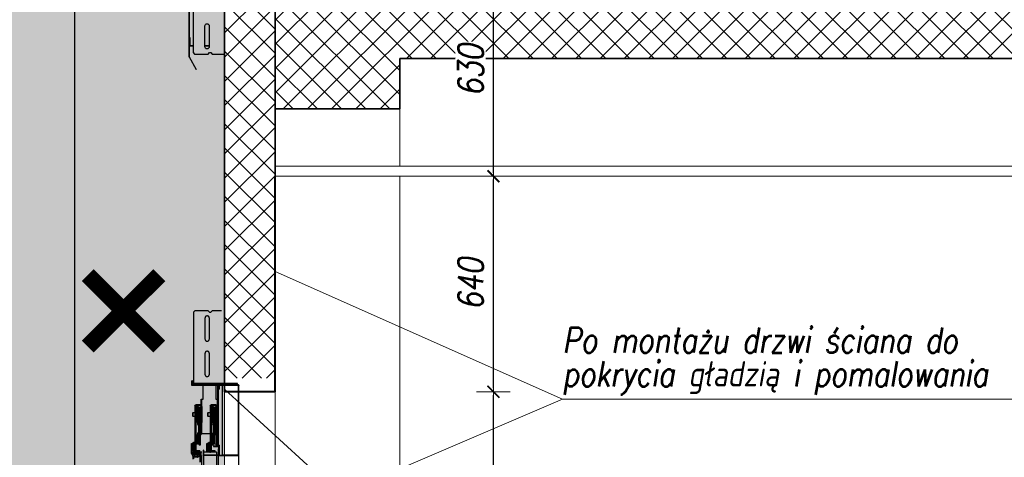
# Model space of a CAD drawing. Header units: millimetres. Extents: x 558 to 31258, y -5755 to 11028.
# Tile 11 of 58: x 29004 to 29296, y 9684 to 9814. Entities that reach past the tile are written whole.
import ezdxf
from ezdxf.enums import TextEntityAlignment as Align

# ---------------------------------------------------------------- set-up
doc = ezdxf.new("R2010")
doc.units = ezdxf.units.MM
doc.layers.add('K_Dzwig', color=10, linetype='Continuous')
for name, color, linetype, lineweight in [('K_Grube', 4, 'Continuous', 35), ('K_Grube_projektowane', 10, 'Continuous', 40), ('K_Kreskowanie', 8, 'Continuous', 5), ('K_Opis_zmienny', 2, 'Continuous', 13), ('K_Widokowe', 6, 'Continuous', 13), ('K_Wyburzenia', 8, 'Continuous', 5), ('K_Wymiarowanie', 84, 'Continuous', 13)]:
    doc.layers.add(name, color=color, linetype=linetype, lineweight=lineweight)
doc.styles.add('Zwykły 50', font='romans.shx', dxfattribs={"width": 0.8, "oblique": 10, "height": 7.5})
doc.dimstyles.new('Skala_50', dxfattribs={"dimtxt": 7.5, "dimasz": 1, "dimexe": 1.25, "dimexo": 0.625, "dimgap": 3, "dimtad": 1, "dimdec": 1, "dimlfac": 10, "dimrnd": 0.5, "dimdsep": 46, "dimtxsty": 'Zwykły 50', "dimblk": 'Wymiar', "dimcen": 2.5, "dimse1": 1, "dimse2": 1, "dimazin": 0, "dimtfac": 1, "dimtdec": 1, "dimtix": 1, "dimtmove": 0, "dimatfit": 3, "dimfxl": 1, "dimtfill": 1, "dimarcsym": 0})

# ---------------------------------------------------------------- blocks, each defined once
blk = doc.blocks.new('hbrt')
at = {"layer": 'K_Dzwig'}
for p, q in [((18820.32, -20096.09), (18823.12, -20096.09)), ((18823.52, -20096.49), (18823.12, -20096.09)), ((18823.92, -20096.49), (18823.52, -20096.49)), ((18824.32, -20096.09), (18823.92, -20096.49)), ((18823.97, -20104.44), (18823.97, -20098.24)), ((18824.32, -20096.09), (18828.32, -20096.09)), ((18825.27, -20098.24), (18825.27, -20104.44)), ((18828.72, -20096.49), (18828.32, -20096.09)), ((18828.72, -20096.49), (18828.72, -20117.67)), ((18823.97, -20114.94), (18823.97, -20108.74)), ((18825.27, -20108.74), (18825.27, -20114.94)), ((18819.44, -20114.14), (18819.44, -20117.67)), ((18815.22, -20138.94), (18815.22, -20118.24)), ((18815.37, -20118.09), (18821.07, -20118.09)), ((18815.37, -20118.24), (18821.07, -20118.24)), ((18815.37, -20138.94), (18815.37, -20118.24)), ((18815.37, -20138.89), (18815.37, -20118.29)), ((18815.37, -20118.29), (18820.17, -20118.29)), ((18815.62, -20118.09), (18815.62, -20117.69)), ((18815.62, -20117.69), (18816.02, -20117.69)), ((18815.65, -20117.67), (18828.72, -20117.67)), ((18816.02, -20117.69), (18816.02, -20118.09)), ((18819.12, -20117.69), (18816.02, -20117.69)), ((18817.89, -20118.29), (18817.89, -20118.14)), ((18819.12, -20118.09), (18819.12, -20117.69)), ((18819.12, -20117.69), (18819.52, -20117.69)), ((18819.52, -20117.69), (18819.92, -20117.69)), ((18819.92, -20117.69), (18820.32, -20117.69)), ((18820.17, -20118.29), (18820.17, -20138.89)), ((18820.32, -20117.69), (18820.32, -20118.09)), ((18823.12, -20117.69), (18820.32, -20117.69)), ((18821.07, -20118.09), (18821.42, -20118.09)), ((18821.07, -20118.24), (18821.07, -20119.39)), ((18821.1, -20118.09), (18821.1, -20118.09)), ((18821.22, -20118.24), (18821.22, -20118.09)), ((18821.22, -20118.24), (18821.22, -20119.39)), ((18821.22, -20136.19), (18821.22, -20118.29)), ((18821.42, -20118.09), (18829.02, -20118.09)), ((18821.42, -20118.29), (18829.02, -20118.29)), ((18821.42, -20136.19), (18821.42, -20118.29)), ((18822.02, -20118.29), (18822.02, -20122.29)), ((18823.12, -20118.09), (18823.12, -20117.69)), ((18823.12, -20117.69), (18823.52, -20117.69)), ((18823.52, -20117.69), (18823.92, -20117.69)), ((18823.92, -20117.69), (18824.32, -20117.69)), ((18824.32, -20117.69), (18824.32, -20118.09)), ((18828.32, -20117.69), (18824.32, -20117.69)), ((18825.82, -20122.29), (18825.82, -20118.29)), ((18828.32, -20118.09), (18828.32, -20117.69)), ((18828.32, -20117.69), (18828.72, -20117.69)), ((18828.72, -20117.69), (18828.72, -20118.09)), ((18829.02, -20116.89), (18829.22, -20116.89)), ((18829.02, -20118.09), (18829.02, -20116.89)), ((18829.22, -20118.09), (18829.22, -20116.89)), ((18821.22, -20119.39), (18821.07, -20119.39)), ((18821.62, -20122.29), (18821.42, -20122.29)), ((18821.42, -20122.59), (18821.62, -20122.59)), ((18821.62, -20122.29), (18821.62, -20122.59)), ((18821.67, -20122.29), (18821.62, -20122.29)), ((18821.62, -20122.59), (18821.62, -20132.29)), ((18821.67, -20122.29), (18821.67, -20132.59)), ((18822.02, -20122.29), (18821.67, -20122.29)), ((18821.76, -20124.49), (18821.71, -20124.54)), ((18821.71, -20124.54), (18821.71, -20129.24)), ((18821.91, -20124.49), (18821.76, -20124.49)), ((18821.76, -20129.29), (18821.76, -20124.49)), ((18822.15, -20124.73), (18821.91, -20124.49)), ((18821.91, -20129.29), (18821.91, -20124.49)), ((18821.94, -20124.29), (18821.94, -20123.99)), ((18821.94, -20123.99), (18822.94, -20123.99)), ((18821.94, -20124.29), (18822.94, -20124.29)), ((18822.15, -20129.05), (18822.15, -20124.73)), ((18822.92, -20124.49), (18822.68, -20124.73)), ((18822.68, -20124.73), (18822.68, -20129.05)), ((18823.06, -20124.49), (18822.92, -20124.49)), ((18822.92, -20129.29), (18822.92, -20124.49)), ((18822.94, -20123.99), (18822.94, -20124.29)), ((18822.94, -20123.99), (18823.44, -20123.99)), ((18822.94, -20124.29), (18823.44, -20124.29)), ((18823.11, -20124.54), (18823.06, -20124.49)), ((18823.06, -20129.29), (18823.06, -20124.49)), ((18823.11, -20126.89), (18823.11, -20124.54)), ((18823.44, -20125.17), (18823.11, -20125.5)), ((18823.44, -20124.29), (18823.44, -20136.74)), ((18823.74, -20124.29), (18823.74, -20136.74)), ((18826.17, -20122.29), (18825.82, -20122.29)), ((18826.17, -20132.59), (18826.17, -20122.29)), ((18826.17, -20122.29), (18826.22, -20122.29)), ((18826.26, -20124.49), (18826.21, -20124.54)), ((18826.21, -20124.54), (18826.21, -20129.24)), ((18826.42, -20122.29), (18826.22, -20122.29)), ((18826.22, -20122.59), (18826.22, -20122.29)), ((18826.22, -20124.53), (18826.22, -20122.59)), ((18826.22, -20122.59), (18826.42, -20122.59)), ((18826.41, -20124.49), (18826.26, -20124.49)), ((18826.26, -20124.49), (18826.26, -20129.29)), ((18826.65, -20124.73), (18826.41, -20124.49)), ((18826.41, -20124.49), (18826.41, -20129.29)), ((18826.42, -20122.59), (18826.42, -20122.29)), ((18826.42, -20124.51), (18826.42, -20122.59)), ((18826.44, -20124.29), (18826.44, -20123.99)), ((18826.44, -20123.99), (18827.94, -20123.99)), ((18826.44, -20124.29), (18827.94, -20124.29)), ((18826.65, -20129.05), (18826.65, -20124.73)), ((18827.42, -20124.49), (18827.18, -20124.73)), ((18827.18, -20124.73), (18827.18, -20129.05)), ((18827.56, -20124.49), (18827.42, -20124.49)), ((18827.42, -20124.49), (18827.42, -20129.29)), ((18827.61, -20124.54), (18827.56, -20124.49)), ((18827.56, -20124.49), (18827.56, -20129.29)), ((18827.61, -20124.54), (18827.61, -20126.89)), ((18827.94, -20125.17), (18827.61, -20125.5)), ((18827.94, -20124.29), (18827.94, -20137.54)), ((18828.24, -20124.29), (18828.24, -20137.54)), ((18823.11, -20129.24), (18823.11, -20126.89)), ((18824.29, -20126.29), (18823.74, -20126.29)), ((18823.74, -20127.49), (18824.29, -20127.49)), ((18824.39, -20126.39), (18824.29, -20126.29)), ((18824.29, -20127.49), (18824.29, -20126.29)), ((18824.29, -20127.49), (18824.39, -20127.39)), ((18824.39, -20126.89), (18824.39, -20126.39)), ((18824.39, -20127.39), (18824.39, -20126.89)), ((18827.61, -20126.89), (18827.61, -20129.24)), ((18828.79, -20126.29), (18828.24, -20126.29)), ((18828.24, -20127.49), (18828.79, -20127.49)), ((18828.89, -20126.39), (18828.79, -20126.29)), ((18828.79, -20127.49), (18828.79, -20126.29)), ((18828.79, -20127.49), (18828.89, -20127.39)), ((18828.89, -20126.89), (18828.89, -20126.39)), ((18828.89, -20127.39), (18828.89, -20126.89)), ((18821.71, -20129.24), (18821.76, -20129.29)), ((18821.76, -20129.29), (18821.91, -20129.29)), ((18821.91, -20129.29), (18822.15, -20129.05)), ((18821.92, -20132.59), (18821.92, -20129.59)), ((18821.92, -20129.91), (18822.72, -20130.71)), ((18821.92, -20130.36), (18822.72, -20131.16)), ((18821.92, -20130.81), (18822.72, -20131.61)), ((18821.94, -20129.47), (18822.72, -20130.26)), ((18822.11, -20129.2), (18822.81, -20129.9)), ((18822.45, -20129.09), (18822.92, -20129.56)), ((18822.68, -20129.05), (18822.92, -20129.29)), ((18822.72, -20132.19), (18822.72, -20129.99)), ((18822.92, -20129.29), (18823.06, -20129.29)), ((18823.06, -20129.29), (18823.11, -20129.24)), ((18823.11, -20128.28), (18823.44, -20128.61)), ((18826.21, -20129.24), (18826.26, -20129.29)), ((18826.22, -20132.29), (18826.22, -20129.25)), ((18826.26, -20129.29), (18826.41, -20129.29)), ((18826.41, -20129.29), (18826.65, -20129.05)), ((18826.42, -20129.59), (18826.42, -20129.28)), ((18826.42, -20132.59), (18826.42, -20129.59)), ((18826.42, -20129.91), (18827.22, -20130.71)), ((18826.42, -20130.36), (18827.22, -20131.16)), ((18826.42, -20130.81), (18827.22, -20131.61)), ((18826.44, -20129.48), (18827.22, -20130.26)), ((18826.61, -20129.2), (18827.31, -20129.9)), ((18826.95, -20129.09), (18827.42, -20129.56)), ((18827.18, -20129.05), (18827.42, -20129.29)), ((18827.22, -20129.99), (18827.22, -20132.19)), ((18827.42, -20129.29), (18827.56, -20129.29)), ((18827.56, -20129.29), (18827.61, -20129.24)), ((18827.61, -20128.28), (18827.94, -20128.61)), ((18821.42, -20132.29), (18821.62, -20132.29)), ((18821.62, -20132.59), (18821.42, -20132.59)), ((18821.62, -20132.29), (18821.62, -20132.59)), ((18821.67, -20132.59), (18821.62, -20132.59)), ((18821.67, -20132.64), (18821.64, -20132.67)), ((18821.64, -20132.67), (18821.64, -20135.91)), ((18821.67, -20132.59), (18821.92, -20132.59)), ((18821.8, -20132.64), (18821.67, -20132.64)), ((18821.67, -20132.64), (18821.67, -20133.92)), ((18821.67, -20133.92), (18821.67, -20135.94)), ((18821.8, -20135.94), (18821.8, -20132.64)), ((18821.92, -20131.26), (18822.72, -20132.06)), ((18821.92, -20131.71), (18822.91, -20132.69)), ((18821.92, -20132.15), (18822.74, -20132.97)), ((18821.92, -20132.6), (18822.41, -20133.09)), ((18822.32, -20133.08), (18822.32, -20134)), ((18822.52, -20134), (18822.52, -20133.08)), ((18822.92, -20132.59), (18823.44, -20132.59)), ((18823.11, -20132.64), (18822.98, -20132.64)), ((18822.98, -20132.64), (18822.98, -20133.92)), ((18822.98, -20133.92), (18822.98, -20135.94)), ((18823.14, -20132.67), (18823.11, -20132.64)), ((18823.11, -20133.92), (18823.11, -20132.64)), ((18823.11, -20135.94), (18823.11, -20133.92)), ((18823.14, -20134.29), (18823.14, -20132.67)), ((18823.74, -20132.59), (18826.17, -20132.59)), ((18826.17, -20132.59), (18826.22, -20132.59)), ((18826.22, -20132.29), (18826.42, -20132.29)), ((18826.22, -20132.59), (18826.22, -20132.29)), ((18826.42, -20132.59), (18826.22, -20132.59)), ((18826.42, -20131.26), (18827.22, -20132.06)), ((18826.42, -20131.71), (18827.41, -20132.7)), ((18826.42, -20132.16), (18827.24, -20132.98)), ((18826.42, -20132.6), (18826.91, -20133.09)), ((18826.7, -20133.04), (18826.7, -20135.91)), ((18826.73, -20133.05), (18826.73, -20133.92)), ((18826.73, -20133.92), (18826.73, -20135.94)), ((18826.86, -20135.94), (18826.86, -20133.09)), ((18827.29, -20132.98), (18827.24, -20132.97)), ((18827.37, -20132.99), (18827.29, -20132.98)), ((18827.57, -20132.99), (18827.37, -20132.99)), ((18827.37, -20132.99), (18827.37, -20134)), ((18827.57, -20134), (18827.57, -20132.99)), ((18821.07, -20135.99), (18821.22, -20135.99)), ((18821.07, -20135.99), (18821.07, -20138.94)), ((18821.22, -20135.99), (18821.22, -20138.94)), ((18822.72, -20136.19), (18821.42, -20136.19)), ((18822.72, -20136.39), (18821.42, -20136.39)), ((18821.64, -20135.91), (18821.67, -20135.94)), ((18821.67, -20135.94), (18821.8, -20135.94)), ((18822.32, -20134), (18822.32, -20135.59)), ((18822.32, -20135.59), (18822.52, -20135.59)), ((18822.52, -20135.59), (18822.52, -20134)), ((18822.72, -20136.19), (18822.72, -20136.39)), ((18822.98, -20135.94), (18823.11, -20135.94)), ((18823.11, -20135.94), (18823.14, -20135.91)), ((18823.14, -20135.91), (18823.14, -20134.29)), ((18823.74, -20136.74), (18823.44, -20136.74)), ((18823.44, -20136.74), (18823.44, -20137.54)), ((18823.74, -20135.19), (18824.14, -20135.19)), ((18823.79, -20135.44), (18823.74, -20135.44)), ((18823.74, -20135.94), (18823.99, -20135.94)), ((18823.74, -20136.74), (18823.74, -20137.54)), ((18824.19, -20135.44), (18823.79, -20135.44)), ((18823.99, -20135.94), (18823.99, -20135.48)), ((18823.99, -20137.69), (18823.99, -20135.94)), ((18824.19, -20136.87), (18823.99, -20136.87)), ((18824.19, -20135.44), (18824.19, -20136.87)), ((18824.41, -20135.44), (18824.19, -20135.44)), ((18824.19, -20136.87), (18824.19, -20137.43)), ((18824.19, -20136.87), (18824.41, -20136.87)), ((18824.41, -20136.87), (18824.41, -20135.44)), ((18824.76, -20135.44), (18824.41, -20135.44)), ((18824.41, -20137.43), (18824.41, -20136.87)), ((18824.41, -20136.87), (18824.76, -20136.87)), ((18824.76, -20136.87), (18824.76, -20135.44)), ((18826.7, -20135.91), (18826.73, -20135.94)), ((18826.73, -20135.94), (18826.86, -20135.94)), ((18827.37, -20134), (18827.37, -20135.59)), ((18827.37, -20135.59), (18827.57, -20135.59)), ((18827.57, -20135.59), (18827.57, -20134)), ((18828.24, -20135.19), (18828.64, -20135.19)), ((18828.29, -20135.44), (18828.24, -20135.44)), ((18828.24, -20135.94), (18828.49, -20135.94)), ((18828.69, -20135.44), (18828.29, -20135.44)), ((18828.49, -20135.94), (18828.49, -20135.48)), ((18828.49, -20137.69), (18828.49, -20135.94)), ((18828.69, -20136.87), (18828.49, -20136.87)), ((18828.69, -20135.44), (18828.69, -20136.87)), ((18828.91, -20135.44), (18828.69, -20135.44)), ((18828.69, -20136.87), (18828.69, -20137.43)), ((18828.69, -20136.87), (18828.91, -20136.87)), ((18828.91, -20136.87), (18828.91, -20135.44)), ((18829.26, -20135.44), (18828.91, -20135.44)), ((18828.91, -20137.43), (18828.91, -20136.87)), ((18828.91, -20136.87), (18829.26, -20136.87)), ((18829.26, -20136.87), (18829.26, -20135.44)), ((18815.22, -20346.89), (18815.22, -20138.94)), ((18821.07, -20139.09), (18815.22, -20139.09)), ((18820.17, -20138.89), (18815.37, -20138.89)), ((18821.07, -20138.94), (18815.37, -20138.94)), ((18821.22, -20137.09), (18821.34, -20137.09)), ((18821.22, -20137.09), (18821.22, -20138.97)), ((18821.22, -20343.59), (18821.22, -20138.97)), ((18821.34, -20137.09), (18821.34, -20138.97)), ((18821.34, -20138.97), (18825.6, -20138.97)), ((18821.34, -20139.09), (18825.6, -20139.09)), ((18821.75, -20138.97), (18821.75, -20138.09)), ((18821.87, -20138.09), (18821.75, -20138.09)), ((18821.75, -20343.09), (18821.75, -20139.09)), ((18821.87, -20138.09), (18825.53, -20138.09)), ((18822.34, -20137.54), (18822.34, -20137.84)), ((18823.44, -20137.54), (18822.34, -20137.54)), ((18822.5, -20137.84), (18822.34, -20137.84)), ((18822.36, -20137.94), (18822.36, -20138.09)), ((18822.92, -20137.84), (18822.5, -20137.84)), ((18823.44, -20137.84), (18822.92, -20137.84)), ((18823.44, -20137.54), (18823.74, -20137.54)), ((18823.44, -20137.54), (18823.44, -20137.84)), ((18823.54, -20137.84), (18823.44, -20137.84)), ((18823.54, -20138.09), (18823.54, -20137.84)), ((18823.54, -20137.84), (18823.64, -20137.84)), ((18823.74, -20137.74), (18823.74, -20137.54)), ((18823.74, -20137.74), (18823.74, -20137.76)), ((18823.74, -20137.74), (18823.74, -20137.76)), ((18823.98, -20138), (18824.16, -20138.09)), ((18823.99, -20137.93), (18823.99, -20137.69)), ((18824, -20137.92), (18823.99, -20137.93)), ((18824.01, -20137.9), (18824, -20137.92)), ((18824.03, -20137.89), (18824.01, -20137.9)), ((18824.05, -20137.88), (18824.03, -20137.89)), ((18824.08, -20137.87), (18824.05, -20137.88)), ((18824.11, -20137.87), (18824.08, -20137.87)), ((18824.15, -20137.86), (18824.11, -20137.87)), ((18824.19, -20137.86), (18824.15, -20137.86)), ((18824.19, -20137.43), (18824.41, -20137.43)), ((18824.19, -20137.43), (18824.19, -20137.6)), ((18824.19, -20137.6), (18824.41, -20137.6)), ((18824.19, -20137.6), (18824.19, -20137.86)), ((18824.41, -20137.6), (18824.41, -20137.43)), ((18824.41, -20137.6), (18824.41, -20138.09)), ((18824.76, -20137.3), (18824.76, -20137.19)), ((18824.76, -20137.3), (18824.76, -20137.37)), ((18824.76, -20137.32), (18824.76, -20137.31)), ((18825.6, -20138.09), (18825.53, -20138.09)), ((18825.6, -20137.49), (18825.72, -20137.49)), ((18825.6, -20138.97), (18825.6, -20137.49)), ((18825.65, -20343.09), (18825.65, -20139.08)), ((18825.72, -20138.97), (18825.72, -20137.49)), ((18826.25, -20138.09), (18826.37, -20138.09)), ((18826.25, -20343.09), (18826.25, -20139.09)), ((18826.37, -20141.07), (18826.37, -20138.09)), ((18826.37, -20138.09), (18826.67, -20138.09)), ((18826.67, -20141.07), (18826.67, -20138.09)), ((18826.67, -20138.09), (18826.86, -20138.09)), ((18827.94, -20137.54), (18826.84, -20137.54)), ((18826.84, -20137.84), (18826.84, -20137.54)), ((18827.94, -20137.84), (18826.84, -20137.84)), ((18826.86, -20137.94), (18826.86, -20138.1)), ((18826.86, -20138.1), (18826.87, -20138.09)), ((18826.86, -20138.29), (18826.86, -20138.1)), ((18828.34, -20138.29), (18826.86, -20138.29)), ((18826.86, -20138.41), (18826.86, -20138.29)), ((18828.91, -20138.41), (18826.86, -20138.41)), ((18826.86, -20138.86), (18826.86, -20138.41)), ((18826.86, -20138.86), (18827.52, -20138.86)), ((18826.87, -20138.09), (18828.04, -20138.09)), ((18827.11, -20138.86), (18826.99, -20138.93)), ((18826.99, -20139.29), (18826.99, -20138.93)), ((18826.99, -20139.29), (18827.11, -20139.36)), ((18827.22, -20139.36), (18827.11, -20139.36)), ((18827.91, -20139.36), (18827.22, -20139.36)), ((18827.48, -20139.36), (18827.41, -20139.41)), ((18827.41, -20139.41), (18827.41, -20139.44)), ((18827.41, -20139.41), (18828.41, -20139.41)), ((18827.41, -20139.44), (18827.49, -20139.5)), ((18827.41, -20139.44), (18828.41, -20139.44)), ((18827.49, -20139.5), (18827.41, -20139.56)), ((18827.41, -20139.56), (18827.41, -20139.59)), ((18827.41, -20139.56), (18828.41, -20139.56)), ((18827.41, -20139.59), (18827.49, -20139.65)), ((18827.41, -20139.59), (18828.41, -20139.59)), ((18827.45, -20139.29), (18827.45, -20138.93)), ((18827.49, -20139.5), (18828.33, -20139.5)), ((18827.91, -20138.86), (18827.52, -20138.86)), ((18828.3, -20138.86), (18827.91, -20138.86)), ((18828.6, -20139.36), (18827.91, -20139.36)), ((18828.04, -20138.09), (18828.04, -20137.84)), ((18828.04, -20137.84), (18828.14, -20137.84)), ((18828.04, -20138.09), (18828.09, -20138.09)), ((18828.09, -20138.09), (18828.34, -20138.09)), ((18828.24, -20137.74), (18828.24, -20137.54)), ((18828.24, -20137.74), (18828.24, -20137.76)), ((18828.3, -20138.86), (18828.81, -20138.86)), ((18828.33, -20139.5), (18828.41, -20139.44)), ((18828.41, -20139.56), (18828.33, -20139.5)), ((18828.33, -20139.65), (18828.41, -20139.59)), ((18828.34, -20138.29), (18828.34, -20138.09)), ((18828.41, -20139.41), (18828.34, -20139.36)), ((18828.37, -20138.93), (18828.37, -20139.29)), ((18828.41, -20139.44), (18828.41, -20139.41)), ((18828.41, -20139.59), (18828.41, -20139.56)), ((18828.48, -20138), (18828.66, -20138.09)), ((18828.49, -20137.93), (18828.49, -20137.69)), ((18828.5, -20137.92), (18828.49, -20137.93)), ((18828.51, -20137.9), (18828.5, -20137.92)), ((18828.53, -20137.89), (18828.51, -20137.9)), ((18828.55, -20137.88), (18828.53, -20137.89)), ((18828.58, -20137.87), (18828.55, -20137.88)), ((18828.61, -20137.87), (18828.58, -20137.87)), ((18828.71, -20139.36), (18828.6, -20139.36)), ((18828.65, -20137.86), (18828.61, -20137.87)), ((18828.63, -20139.36), (18828.63, -20140.06)), ((18828.69, -20137.86), (18828.65, -20137.86)), ((18828.91, -20138.09), (18828.66, -20138.09)), ((18828.69, -20137.43), (18828.91, -20137.43)), ((18828.69, -20137.43), (18828.69, -20137.6)), ((18828.69, -20137.6), (18828.91, -20137.6)), ((18828.69, -20137.6), (18828.69, -20137.86)), ((18828.84, -20138.93), (18828.71, -20138.86)), ((18828.71, -20139.36), (18828.84, -20139.29)), ((18828.75, -20138.88), (18828.75, -20138.86)), ((18828.75, -20140.14), (18828.75, -20139.34)), ((18828.84, -20139.29), (18828.84, -20138.93)), ((18828.91, -20137.6), (18828.91, -20137.43)), ((18828.91, -20137.6), (18828.91, -20138.09)), ((18828.91, -20138.09), (18829.26, -20138.09)), ((18828.91, -20138.09), (18828.91, -20138.41)), ((18828.91, -20138.41), (18829.26, -20138.41)), ((18829.26, -20137.3), (18829.26, -20137.19)), ((18829.26, -20137.3), (18829.26, -20137.37)), ((18829.26, -20137.32), (18829.26, -20137.31)), ((18829.26, -20138.41), (18829.26, -20138.09)), ((18829.82, -20370.69), (18829.82, -20344.19)), ((18829.92, -20370.69), (18829.92, -20344.19)), ((18828.75, -20348.22), (18828.75, -20369.39)), ((18824, -20361.44), (18824, -20367.64)), ((18825.3, -20367.64), (18825.3, -20361.44)), ((18824, -20367.34), (18825.3, -20367.34)), ((18824, -20367.49), (18825.3, -20367.49)), ((18828.75, -20367.34), (18829.67, -20367.34)), ((18828.75, -20367.49), (18829.67, -20367.49)), ((18829.67, -20364.99), (18829.82, -20364.99)), ((18829.67, -20367.34), (18829.67, -20364.99)), ((18823.15, -20369.79), (18819.44, -20369.79)), ((18823.55, -20369.39), (18823.15, -20369.79)), ((18823.95, -20369.39), (18823.55, -20369.39)), ((18824.35, -20369.79), (18823.95, -20369.39)), ((18828.35, -20369.79), (18824.35, -20369.79)), ((18828.75, -20369.39), (18828.35, -20369.79)), ((18827.74, -20374.45), (18829.82, -20370.69)), ((18827.82, -20374.5), (18829.91, -20370.74)), ((18827.74, -20374.45), (18827.82, -20374.5))]:
    blk.add_line(p, q, dxfattribs=at)
for centre, radius, start, end in [((18815.37, -20118.24), 0.15, 90, 180), ((18821.07, -20118.24), 0.15, 0, 90), ((18821.07, -20118.24), 0.0001, 0, 90), ((18821.42, -20118.29), 0.2, 90, 180), ((18829.02, -20118.09), 0.2, 270, 0), ((18822.41, -20124.47), 0.375, 225, 315), ((18823.44, -20124.29), 0.3, 0, 90), ((18826.91, -20124.47), 0.375, 225, 315), ((18827.94, -20124.29), 0.3, 0, 90), ((18822.42, -20129.59), 0.5, 306.8699, 180), ((18822.41, -20129.32), 0.375, 45, 135), ((18826.92, -20129.59), 0.5, 306.8699, 180), ((18826.91, -20129.32), 0.375, 45, 135), ((18822.32, -20132.44), 0.55, 201.3237, 241.131), ((18822.42, -20132.59), 0.5, 180, 53.1301), ((18822.47, -20132.44), 0.55, 313.348, 338.9167), ((18826.92, -20132.59), 0.5, 180, 53.1301), ((18827.53, -20132.44), 0.55, 275.0695, 319.1465), ((18821.42, -20136.19), 0.2, 180, 270), ((18822.32, -20136.14), 0.55, 90, 158.6763), ((18822.47, -20136.14), 0.55, 21.0833, 84.9305), ((18824.14, -20135.49), 0.3, 9.5941, 90), ((18827.37, -20136.14), 0.55, 90, 158.6763), ((18827.53, -20136.14), 0.55, 40.8535, 84.9305), ((18828.64, -20135.49), 0.3, 9.5941, 90), ((18821.07, -20138.94), 0.0001, 270, 360), ((18821.07, -20138.94), 0.15, 270, 0), ((18821.34, -20138.97), 0.12, 180, 270), ((18823.64, -20137.74), 0.1, 270, 0), ((18824.17, -20137.61), 0.179, 81.9505, 168.5782), ((18824.17, -20137.77), 0.179, 81.9505, 168.5782), ((18824.46, -20137.13), 0.312, 261.9505, 348.5782), ((18824.45, -20137.27), 0.325, 263.166, 342.6927), ((18824.71, -20137.36), 0.0473, 351.3075, 16.8396), ((18825.6, -20138.97), 0.12, 270, 0), ((18827.94, -20137.54), 0.3, 270, 0), ((18828.14, -20137.74), 0.1, 270, 0), ((18828.67, -20137.61), 0.179, 81.9505, 168.5782), ((18828.67, -20137.77), 0.179, 81.9505, 168.5782), ((18828.96, -20137.13), 0.312, 261.9505, 348.5782), ((18828.95, -20137.27), 0.325, 263.166, 342.6927), ((18829.21, -20137.36), 0.0473, 351.3075, 16.8396), ((18824.65, -20361.44), 0.65, 0, 180), ((18824.65, -20367.64), 0.65, 180, 0), ((18829.67, -20367.34), 0.15, 270, 0), ((18829.82, -20370.69), 0.1, 331, 0)]:
    blk.add_arc(centre, radius, start, end, dxfattribs=at)
for points in [[(18823.97, -20098.24), (18823.98, -20098.16), (18824, -20097.99), (18824.15, -20097.77), (18824.37, -20097.62), (18824.62, -20097.57), (18824.88, -20097.62), (18825.09, -20097.77), (18825.24, -20097.99), (18825.26, -20098.16), (18825.27, -20098.24)], [(18825.27, -20104.44), (18825.26, -20104.53), (18825.24, -20104.7), (18825.09, -20104.91), (18824.88, -20105.06), (18824.62, -20105.11), (18824.37, -20105.06), (18824.15, -20104.91), (18824, -20104.7), (18823.98, -20104.53), (18823.97, -20104.44)], [(18823.97, -20108.74), (18823.98, -20108.66), (18824, -20108.49), (18824.15, -20108.27), (18824.37, -20108.12), (18824.62, -20108.07), (18824.88, -20108.12), (18825.09, -20108.27), (18825.24, -20108.49), (18825.26, -20108.66), (18825.27, -20108.74)], [(18825.27, -20114.94), (18825.26, -20115.03), (18825.24, -20115.2), (18825.09, -20115.41), (18824.88, -20115.56), (18824.62, -20115.61), (18824.37, -20115.56), (18824.15, -20115.41), (18824, -20115.2), (18823.98, -20115.03), (18823.97, -20114.94)], [(18828.72, -20117.69), (18828.72, -20117.69), (18828.72, -20117.69), (18828.72, -20117.68), (18828.72, -20117.68), (18828.72, -20117.67), (18828.72, -20117.67)], [(18824.76, -20137.19), (18824.76, -20137.14), (18824.76, -20137.05), (18824.76, -20136.93), (18824.76, -20136.87)], [(18829.26, -20137.19), (18829.26, -20137.14), (18829.26, -20137.05), (18829.26, -20136.93), (18829.26, -20136.87)], [(18824.76, -20138.09), (18824.76, -20138.01), (18824.76, -20137.84), (18824.76, -20137.68), (18824.76, -20137.6)], [(18829.26, -20138.09), (18829.26, -20138.01), (18829.26, -20137.84), (18829.26, -20137.68), (18829.26, -20137.6)]]:
    blk.add_open_spline(points, degree=3, dxfattribs=at)
for points, knots in [([(18823.74, -20135.48), (18823.74, -20135.47), (18823.75, -20135.44), (18823.78, -20135.44), (18823.79, -20135.44)], [0, 0, 0, 0, 0.553928, 1, 1, 1, 1]), ([(18823.99, -20135.48), (18823.99, -20135.47), (18824, -20135.46), (18824.03, -20135.45), (18824.08, -20135.44), (18824.13, -20135.44), (18824.17, -20135.44), (18824.19, -20135.44)], [0, 0, 0, 0, 0.209759, 0.419971, 0.621939, 0.826697, 1, 1, 1, 1]), ([(18828.24, -20135.48), (18828.24, -20135.47), (18828.25, -20135.44), (18828.28, -20135.44), (18828.29, -20135.44)], [0, 0, 0, 0, 0.553928, 1, 1, 1, 1]), ([(18828.49, -20135.48), (18828.49, -20135.47), (18828.5, -20135.46), (18828.53, -20135.45), (18828.58, -20135.44), (18828.63, -20135.44), (18828.67, -20135.44), (18828.69, -20135.44)], [0, 0, 0, 0, 0.2097588, 0.4199707, 0.6219393, 0.8266966, 1, 1, 1, 1]), ([(18822.37, -20137.89), (18822.37, -20137.9), (18822.37, -20137.91), (18822.36, -20137.93), (18822.36, -20137.94), (18822.36, -20137.94), (18822.36, -20137.94)], [0, 0, 0, 0, 0.542723, 0.731557, 0.922439, 1, 1, 1, 1]), ([(18822.46, -20137.84), (18822.44, -20137.85), (18822.4, -20137.85), (18822.38, -20137.88), (18822.37, -20137.89)], [0, 0, 0, 0, 0.7071212, 1, 1, 1, 1]), ([(18823.74, -20137.54), (18823.74, -20137.57), (18823.73, -20137.64), (18823.68, -20137.73), (18823.61, -20137.8), (18823.52, -20137.83), (18823.46, -20137.84), (18823.44, -20137.84)], [0, 0, 0, 0, 0.193375, 0.412829, 0.632284, 0.851752, 1, 1, 1, 1]), ([(18823.99, -20137.69), (18823.99, -20137.74), (18823.98, -20137.83), (18823.91, -20137.95), (18823.81, -20138.04), (18823.7, -20138.08), (18823.62, -20138.09), (18823.59, -20138.09)], [0, 0, 0, 0, 0.214694, 0.429388, 0.644082, 0.858775, 1, 1, 1, 1]), ([(18823.84, -20138.09), (18823.85, -20138.09), (18823.88, -20138.09), (18823.92, -20138.07), (18823.96, -20138.04), (18823.97, -20138.02), (18823.98, -20138)], [0, 0, 0, 0, 0.2632229, 0.5134163, 0.75571, 1, 1, 1, 1]), ([(18823.98, -20138), (18823.98, -20138), (18823.98, -20137.99), (18823.99, -20137.96), (18823.99, -20137.94), (18823.99, -20137.93)], [0, 0, 0, 0, 0.210354, 0.444498, 1, 1, 1, 1]), ([(18824.19, -20137.86), (18824.19, -20137.9), (18824.19, -20137.98), (18824.17, -20138.05), (18824.16, -20138.09)], [0, 0, 0, 0, 0.5230679, 1, 1, 1, 1]), ([(18824.76, -20137.37), (18824.76, -20137.42), (18824.76, -20137.51), (18824.76, -20137.57), (18824.76, -20137.6)], [0, 0, 0, 0, 0.501035, 1, 1, 1, 1]), ([(18824.76, -20137.58), (18824.76, -20137.55), (18824.76, -20137.5), (18824.76, -20137.45), (18824.76, -20137.43)], [0, 0, 0, 0, 0.7549222, 1, 1, 1, 1]), ([(18826.87, -20137.89), (18826.87, -20137.9), (18826.87, -20137.91), (18826.86, -20137.93), (18826.86, -20137.94), (18826.86, -20137.94), (18826.86, -20137.94)], [0, 0, 0, 0, 0.542723, 0.731557, 0.922439, 1, 1, 1, 1]), ([(18826.96, -20137.84), (18826.94, -20137.85), (18826.9, -20137.85), (18826.88, -20137.88), (18826.87, -20137.89)], [0, 0, 0, 0, 0.707121, 1, 1, 1, 1]), ([(18827.22, -20138.86), (18827.18, -20138.86), (18827.1, -20138.87), (18827.03, -20138.91), (18826.99, -20138.93)], [0, 0, 0, 0, 0.494511, 1, 1, 1, 1]), ([(18827.22, -20139.36), (18827.18, -20139.36), (18827.1, -20139.35), (18827.03, -20139.31), (18826.99, -20139.29)], [0, 0, 0, 0, 0.494511, 1, 1, 1, 1]), ([(18827.45, -20138.93), (18827.41, -20138.91), (18827.34, -20138.87), (18827.26, -20138.86), (18827.22, -20138.86)], [0, 0, 0, 0, 0.495458, 1, 1, 1, 1]), ([(18827.45, -20139.29), (18827.41, -20139.31), (18827.34, -20139.35), (18827.26, -20139.36), (18827.22, -20139.36)], [0, 0, 0, 0, 0.495458, 1, 1, 1, 1]), ([(18827.45, -20138.93), (18827.52, -20138.91), (18827.68, -20138.87), (18827.83, -20138.86), (18827.91, -20138.86)], [0, 0, 0, 0, 0.495458, 1, 1, 1, 1]), ([(18827.91, -20139.36), (18827.83, -20139.36), (18827.68, -20139.35), (18827.53, -20139.31), (18827.45, -20139.29)], [0, 0, 0, 0, 0.494511, 1, 1, 1, 1]), ([(18827.91, -20138.86), (18827.99, -20138.86), (18828.15, -20138.87), (18828.3, -20138.91), (18828.37, -20138.93)], [0, 0, 0, 0, 0.494511, 1, 1, 1, 1]), ([(18828.37, -20139.29), (18828.3, -20139.31), (18828.15, -20139.35), (18827.99, -20139.36), (18827.91, -20139.36)], [0, 0, 0, 0, 0.495458, 1, 1, 1, 1]), ([(18828.49, -20137.69), (18828.49, -20137.74), (18828.48, -20137.83), (18828.41, -20137.95), (18828.31, -20138.04), (18828.2, -20138.08), (18828.12, -20138.09), (18828.09, -20138.09)], [0, 0, 0, 0, 0.2146939, 0.4293877, 0.6440816, 0.8587754, 1, 1, 1, 1]), ([(18828.34, -20138.09), (18828.35, -20138.09), (18828.38, -20138.09), (18828.42, -20138.07), (18828.46, -20138.04), (18828.47, -20138.02), (18828.48, -20138)], [0, 0, 0, 0, 0.263223, 0.513416, 0.75571, 1, 1, 1, 1]), ([(18828.66, -20138.09), (18828.64, -20138.12), (18828.61, -20138.18), (18828.53, -20138.24), (18828.44, -20138.28), (18828.37, -20138.29), (18828.34, -20138.29)], [0, 0, 0, 0, 0.25041, 0.500752, 0.75098, 1, 1, 1, 1]), ([(18828.6, -20138.86), (18828.57, -20138.86), (18828.49, -20138.87), (18828.41, -20138.91), (18828.37, -20138.93)], [0, 0, 0, 0, 0.4945107, 1, 1, 1, 1]), ([(18828.6, -20139.36), (18828.57, -20139.36), (18828.49, -20139.35), (18828.41, -20139.31), (18828.37, -20139.29)], [0, 0, 0, 0, 0.494511, 1, 1, 1, 1]), ([(18828.48, -20138), (18828.48, -20138), (18828.48, -20137.99), (18828.49, -20137.96), (18828.49, -20137.94), (18828.49, -20137.93)], [0, 0, 0, 0, 0.210354, 0.4444976, 1, 1, 1, 1]), ([(18828.84, -20138.93), (18828.8, -20138.91), (18828.72, -20138.87), (18828.64, -20138.86), (18828.6, -20138.86)], [0, 0, 0, 0, 0.495458, 1, 1, 1, 1]), ([(18828.84, -20139.29), (18828.8, -20139.31), (18828.72, -20139.35), (18828.64, -20139.36), (18828.6, -20139.36)], [0, 0, 0, 0, 0.495458, 1, 1, 1, 1]), ([(18828.69, -20137.86), (18828.69, -20137.9), (18828.69, -20137.98), (18828.67, -20138.05), (18828.66, -20138.09)], [0, 0, 0, 0, 0.523068, 1, 1, 1, 1]), ([(18828.81, -20138.86), (18828.82, -20138.85), (18828.84, -20138.84), (18828.87, -20138.79), (18828.88, -20138.73), (18828.9, -20138.66), (18828.91, -20138.55), (18828.91, -20138.47), (18828.91, -20138.41)], [0, 0, 0, 0, 0.2421346, 0.3800792, 0.5039023, 0.6367514, 0.7632309, 1, 1, 1, 1]), ([(18829.26, -20138.41), (18829.26, -20138.47), (18829.25, -20138.55), (18829.19, -20138.66), (18829.13, -20138.73), (18829.06, -20138.79), (18828.96, -20138.84), (18828.87, -20138.85), (18828.81, -20138.86)], [0, 0, 0, 0, 0.2367691, 0.3632424, 0.4960978, 0.6199146, 0.7578654, 1, 1, 1, 1]), ([(18829.26, -20137.37), (18829.26, -20137.42), (18829.26, -20137.51), (18829.26, -20137.57), (18829.26, -20137.6)], [0, 0, 0, 0, 0.501035, 1, 1, 1, 1]), ([(18829.26, -20137.58), (18829.26, -20137.55), (18829.26, -20137.5), (18829.26, -20137.45), (18829.26, -20137.43)], [0, 0, 0, 0, 0.754922, 1, 1, 1, 1])]:
    blk.add_open_spline(points, degree=3, knots=knots, dxfattribs=at)
blk = doc.blocks.new('Wymiar')
for p, q in [((0, -5), (0, 5)), ((-3.75, 0), (3.75, 0))]:
    blk.add_line(p, q)
at = {"const_width": 0.5}
blk.add_lwpolyline([(-1.77, -1.77), (1.77, 1.77)], dxfattribs=at)
blk = doc.blocks.new('*D820')
at = {"layer": 'Defpoints', "color": 0}
for p in [(29020.09, 9830), (29079.52, 9830), (29079.52, 9437)]:
    blk.add_point(p, dxfattribs=at)
at = {"layer": 'K_Wymiarowanie', "color": 0, "lineweight": -2, "ltscale": 5}
blk.add_line((29020.09, 9438), (29020.09, 9829), dxfattribs=at)
at = {"layer": 'K_Wymiarowanie', "color": 0, "linetype": 'ByBlock', "lineweight": -2}
for p, rotation in [((29020.09, 9830), 90), ((29020.09, 9437), 270)]:
    blk.add_blockref('Wymiar', p, dxfattribs=dict(at, rotation=rotation))
at = {"layer": 'K_Wymiarowanie', "color": 0, "ltscale": 5, "insert": (29013.34, 9633.5), "char_height": 7.5, "attachment_point": 5, "rotation": 90, "style": 'Zwykły 50', "bg_fill": 3, "box_fill_scale": 1.1, "bg_fill_color": 256, "bg_fill_true_color": 13158600, "bg_fill_transparency": 0}
blk.add_mtext('3930', dxfattribs=at)
blk = doc.blocks.new('*D826')
at = {"layer": 'Defpoints', "color": 0}
for p in [(29079.52, 9703), (29144.28, 9703), (29134.13, 9480)]:
    blk.add_point(p, dxfattribs=at)
at = {"layer": 'K_Wymiarowanie', "color": 0, "lineweight": -2, "ltscale": 5}
blk.add_line((29144.28, 9481), (29144.28, 9702), dxfattribs=at)
at = {"layer": 'K_Wymiarowanie', "color": 0, "linetype": 'ByBlock', "lineweight": -2}
for p, rotation in [((29144.28, 9703), 90), ((29144.28, 9480), 270)]:
    blk.add_blockref('Wymiar', p, dxfattribs=dict(at, rotation=rotation))
at = {"layer": 'K_Wymiarowanie', "color": 0, "ltscale": 5, "insert": (29137.53, 9591.5), "char_height": 7.5, "attachment_point": 5, "rotation": 90, "style": 'Zwykły 50', "bg_fill": 3, "box_fill_scale": 1.1, "bg_fill_color": 256, "bg_fill_true_color": 13158600, "bg_fill_transparency": 0}
blk.add_mtext('2230', dxfattribs=at)
blk = doc.blocks.new('*D827')
at = {"layer": 'Defpoints', "color": 0}
for p in [(29127.51, 9767), (29144.28, 9767), (29079.52, 9703)]:
    blk.add_point(p, dxfattribs=at)
at = {"layer": 'K_Wymiarowanie', "color": 0, "lineweight": -2, "ltscale": 5}
blk.add_line((29144.28, 9704), (29144.28, 9766), dxfattribs=at)
at = {"layer": 'K_Wymiarowanie', "color": 0, "linetype": 'ByBlock', "lineweight": -2}
for p, rotation in [((29144.28, 9767), 90), ((29144.28, 9703), 270)]:
    blk.add_blockref('Wymiar', p, dxfattribs=dict(at, rotation=rotation))
at = {"layer": 'K_Wymiarowanie', "color": 0, "ltscale": 5, "insert": (29137.53, 9735), "char_height": 7.5, "attachment_point": 5, "rotation": 90, "style": 'Zwykły 50', "bg_fill": 3, "box_fill_scale": 1.1, "bg_fill_color": 256, "bg_fill_true_color": 13158600, "bg_fill_transparency": 0}
blk.add_mtext('640', dxfattribs=at)
blk = doc.blocks.new('*D828')
at = {"layer": 'Defpoints', "color": 0}
for p in [(29131.53, 9830), (29144.28, 9830), (29127.51, 9767)]:
    blk.add_point(p, dxfattribs=at)
at = {"layer": 'K_Wymiarowanie', "color": 0, "lineweight": -2, "ltscale": 5}
blk.add_line((29144.28, 9768), (29144.28, 9829), dxfattribs=at)
at = {"layer": 'K_Wymiarowanie', "color": 0, "linetype": 'ByBlock', "lineweight": -2}
for p, rotation in [((29144.28, 9830), 90), ((29144.28, 9767), 270)]:
    blk.add_blockref('Wymiar', p, dxfattribs=dict(at, rotation=rotation))
at = {"layer": 'K_Wymiarowanie', "color": 0, "ltscale": 5, "insert": (29137.53, 9798.5), "char_height": 7.5, "attachment_point": 5, "rotation": 90, "style": 'Zwykły 50', "bg_fill": 3, "box_fill_scale": 1.1, "bg_fill_color": 256, "bg_fill_true_color": 13158600, "bg_fill_transparency": 0}
blk.add_mtext('630', dxfattribs=at)

msp = doc.modelspace()

# ---------------------------------------------------------------- hatches: boundary and pattern name
at = {"layer": 'K_Kreskowanie', "ltscale": 5}
h = msp.add_hatch(dxfattribs=at)
h.set_pattern_fill('ANSI37', color=256, scale=1.6)
h.set_pattern_definition([(45, (-181.491, 0), (-3.59210245, 3.59210245), []), (135, (-181.491, 0), (-3.59210245, -3.59210245), [])])
h.paths.add_polyline_path([(29116.52, 9802.004), (29405.52, 9802.004), (29405.52, 9830.004), (29325.52, 9830.004), (29325.52, 10156.004), (29405.52, 10156.004), (29405.52, 10180.004), (29315.52, 10180.004), (29315.52, 10507.004), (29405.52, 10507.004), (29405.52, 10527.004), (29079.52, 10527.004), (29079.52, 10484.004), (29119.52, 10484.004), (29119.52, 10507.004), (29305.52, 10507.004), (29305.52, 10180.004), (29079.52, 10180.004), (29079.52, 10137.004), (29119.52, 10137.004), (29119.52, 10156.004), (29315.52, 10156.004), (29315.52, 9830.004), (29079.52, 9830.004), (29079.52, 9787.004), (29116.52, 9787.004), (29116.52, 9802.004)], is_closed=False)
h = msp.add_hatch(dxfattribs=at)
h.set_pattern_fill('ANSI37', color=256, scale=1.6)
h.set_pattern_definition([(45, (-181.491, 4), (-3.59210245, 3.59210245), []), (135, (-181.491, 4), (-3.59210245, -3.59210245), [])])
h.paths.add_polyline_path([(29079.52, 9707.004), (29079.52, 9834.004), (29069.52, 9834.004), (29069.52, 9829.004), (29064.52, 9829.004), (29064.52, 9826.454), (29064.52, 9707.004), (29079.52, 9707.004)], is_closed=False)
at = {"layer": 'K_Wyburzenia'}
h = msp.add_hatch(dxfattribs=at)
h.set_pattern_fill('AR-CONC', color=256, scale=0.05)
h.set_pattern_definition([(50, (21592.657, 12065.275), (9.1092334, -0.796954), [0.9525, -10.4775]), (355, (21592.657, 12065.275), (-1.762171, 9.552842), [0.762, -8.382029]), (100.45144, (21593.416, 12065.209), (7.347062, 8.755888), [0.8095, -8.904512]), (46.1842, (21592.657, 12067.815), (13.553952, -2.102116), [1.42875, -15.71625]), (96.63556, (21593.787, 12067.64), (11.870207, 12.371306), [1.21425, -13.35678]), (351.18415, (21592.657, 12067.815), (11.870207, 12.371306), [1.142998, -12.572987]), (21, (21593.927, 12067.18), (7.5807196, -5.11326), [0.9525, -10.4775]), (326, (21593.927, 12067.18), (3.090101, 9.209398), [0.762, -8.382]), (71.45145, (21594.559, 12066.754), (10.670821, 4.096138), [0.8095, -8.904497]), (37.5, (21592.6573, 12065.2752), (0.1544302, 4.227752), [0, -8.2804, 0, -8.509, 0, -8.41375]), (7.5, (21592.6573, 12065.275), (3.340983, 5.0090287), [0, -4.8514, 0, -8.0899, 0, -3.20675]), (327.5, (21589.8252, 12065.2752), (6.7795298, -0.2864372), [0, -3.175, 0, -9.906, 0, -13.1445]), (317.5, (21588.555, 12065.275), (7.406459, 1.2713246), [0, -4.1275, 0, -6.5786, 0, -9.3345])])
h.paths.add_polyline_path([(28832.52, 10577.004), (28832.52, 9097.004), (29064.52, 9097.004), (29064.52, 10577.004), (28832.52, 10577.004)], is_closed=False)

# ---------------------------------------------------------------- linework, layer by layer
at = {"layer": 'K_Grube', "ltscale": 5}
for p, q in [((29079.52, 9767.004), (29079.52, 9830.004)), ((29064.52, 9703.004), (29064.52, 9825.004)), ((29116.52, 9787.004), (29116.52, 9802.004)), ((29405.52, 9802.004), (29116.52, 9802.004)), ((29116.52, 9787.004), (29079.52, 9787.004))]:
    msp.add_line(p, q, dxfattribs=at)
at = {"layer": 'K_Grube_projektowane'}
for q in [(29079.52, 9767.004), (29064.52, 9703.004)]:
    msp.add_line((29079.52, 9703.004), q, dxfattribs=at)
at = {"layer": 'K_Opis_zmienny', "ltscale": 5}
for q in [(29079.52, 9738.688), (29100.919, 9673.425)]:
    msp.add_line((29164.782, 9700.818), q, dxfattribs=at)
at = {"layer": 'K_Opis_zmienny'}
for p, q in [((29064.52, 9703.76), (29190.858, 9587.869)), ((29164.782, 9700.818), (29312.473, 9700.818))]:
    msp.add_line(p, q, dxfattribs=at)
at = {"layer": 'K_Widokowe', "ltscale": 5}
for p, q in [((29116.52, 9787.004), (29116.52, 9770.004)), ((29405.52, 9770.004), (29079.52, 9770.004)), ((29405.52, 9767.004), (29079.52, 9767.004))]:
    msp.add_line(p, q, dxfattribs=at)
at = {"layer": 'K_Widokowe', "color": 10, "ltscale": 5}
for p, q in [((29116.52, 9767.004), (29116.52, 9590.004)), ((29064.52, 9703.004), (29064.52, 9475.004)), ((29079.52, 9703.004), (29079.52, 9480.004))]:
    msp.add_line(p, q, dxfattribs=at)
at = {"layer": 'K_Wyburzenia', "color": 9, "const_width": 5}
for points in [[(29023.914, 9737.611), (29045.127, 9716.398)], [(29045.127, 9737.611), (29023.914, 9716.398)]]:
    msp.add_lwpolyline(points, dxfattribs=at)

# ---------------------------------------------------------------- block references
at = {"layer": 'K_Wymiarowanie', "xscale": -1}
for p in [(47883.961, 30173.095), (47883.961, 29823.095)]:
    msp.add_blockref('hbrt', p, dxfattribs=at)

# ---------------------------------------------------------------- texts
at = {"layer": 'K_Opis_zmienny', "style": 'Zwykły 50', "oblique": 10, "width": 0.8}
for s, p in [('Po montażu drzwi ściana do', (29164.782, 9718.318)), ('pokrycia gładzią i pomalowania', (29164.782, 9708.318))]:
    msp.add_text(s, height=7.5, dxfattribs=at).set_placement(p, align=Align.MIDDLE_LEFT)

# ---------------------------------------------------------------- next in the draw order: dimensions: what is measured, and where the dimension line sits
at = {"layer": 'K_Wymiarowanie', "ltscale": 5}
dim = msp.add_linear_dim(base=(29020.089, 9830.004), p1=(29079.52, 9437.004), p2=(29079.52, 9830.004), angle=90, dimstyle='Skala_50', override={"dimtmove": 1}, dxfattribs=at)
dim.commit()
dim.dimension.update_dxf_attribs({"geometry": '*D820', "text_midpoint": (29013.339, 9633.504)})

# ---------------------------------------------------------------- next in the draw order: dimensions: what is measured, and where the dimension line sits
dim = msp.add_linear_dim(base=(29144.282, 9703.004), p1=(29134.126, 9480.004), p2=(29079.52, 9703.004), angle=90, dimstyle='Skala_50', override={"dimtmove": 1}, dxfattribs=at)
dim.commit()
dim.dimension.update_dxf_attribs({"geometry": '*D826', "text_midpoint": (29137.532, 9591.504)})

# ---------------------------------------------------------------- next in the draw order: dimensions: what is measured, and where the dimension line sits
dim = msp.add_linear_dim(base=(29144.282, 9767.004), p1=(29079.52, 9703.004), p2=(29127.512, 9767.004), angle=90, dimstyle='Skala_50', override={"dimtmove": 1}, dxfattribs=at)
dim.commit()
dim.dimension.update_dxf_attribs({"geometry": '*D827', "text_midpoint": (29137.532, 9735.004)})

# ---------------------------------------------------------------- next in the draw order: dimensions: what is measured, and where the dimension line sits
dim = msp.add_linear_dim(base=(29144.282, 9830.004), p1=(29127.512, 9767.004), p2=(29131.527, 9830.004), angle=90, dimstyle='Skala_50', override={"dimtmove": 1}, dxfattribs=at)
dim.commit()
dim.dimension.update_dxf_attribs({"geometry": '*D828', "text_midpoint": (29137.532, 9798.504)})

doc.saveas('drawing.dxf')
